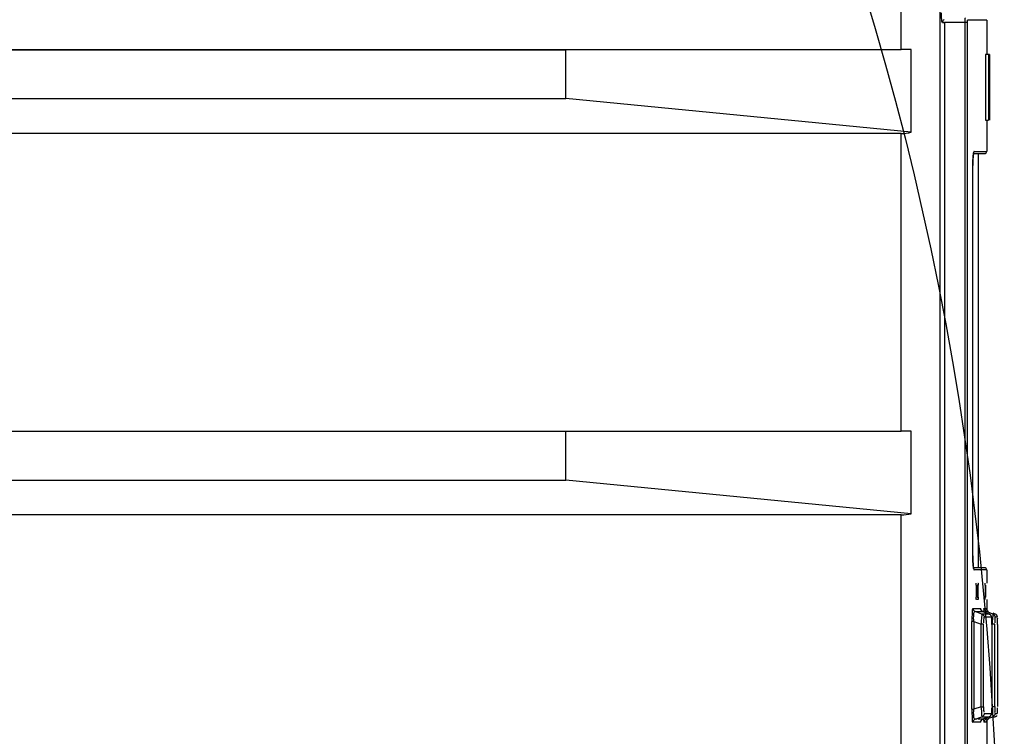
# Model space of a CAD drawing. Header units: inches. Extents: x 0 to 166, y 0 to 117.
# Tile 25 of 73: x 75.05 to 78.6, y 65.92 to 68.51. Entities that reach past the tile are written whole.
import ezdxf

# ---------------------------------------------------------------- set-up
doc = ezdxf.new("R2010")
doc.units = ezdxf.units.IN
doc.header["$LTSCALE"] = 9.105315
doc.header["$MEASUREMENT"] = 0
doc.layers.get('0').update_dxf_attribs({"linetype": 'CONTINUOUS'})

msp = doc.modelspace()

# ---------------------------------------------------------------- linework, layer by layer
at = {"color": 7, "linetype": 'CONTINUOUS'}
for p, q in [((78.3696, 70.7293), (78.3696, 42.1573)), ((78.2302, 68.4015), (78.2302, 69.4369)), ((78.3791, 68.4985), (78.3853, 68.4985)), ((78.3861, 68.4999), (78.4688, 68.4999)), ((78.3861, 68.4985), (78.3861, 63.3408)), ((78.461, 63.4881), (78.461, 68.4999)), ((78.4688, 63.4881), (78.4688, 68.4999)), ((78.5385, 68.5078), (78.4697, 68.5078)), ((78.5385, 68.5078), (78.5385, 68.3828)), ((72.1845, 68.4015), (78.2302, 68.4015)), ((77.0185, 68.3993), (72.1845, 68.3993)), ((78.2658, 68.4014), (77.0185, 68.3993)), ((77.0185, 68.2243), (77.0185, 68.3993)), ((78.2658, 68.1026), (78.2658, 68.4014)), ((78.5345, 68.3828), (78.5345, 68.1466)), ((78.5483, 68.3828), (78.5345, 68.3828)), ((78.5446, 68.3828), (78.5446, 68.1466)), ((78.5483, 68.3828), (78.5483, 68.1466)), ((72.1845, 68.2243), (77.0185, 68.2243)), ((78.2658, 68.1026), (77.0185, 68.2243)), ((78.5345, 68.1466), (78.5446, 68.1466)), ((78.5385, 68.1466), (78.5385, 68.0334)), ((78.5483, 68.1466), (78.5483, 68.1466)), ((78.2302, 68.0983), (72.1845, 68.0983)), ((78.2302, 67.0235), (78.2302, 68.0983)), ((78.4914, 68.0255), (78.5301, 68.0255)), ((78.4933, 68.0334), (78.5379, 68.0334)), ((78.509, 66.5295), (78.509, 68.0255)), ((78.4885, 67.9822), (78.4886, 67.9822)), ((72.1845, 67.0235), (78.2302, 67.0235)), ((77.0185, 67.0213), (72.1845, 67.0213)), ((78.2658, 67.0235), (77.0185, 67.0213)), ((77.0185, 66.8464), (77.0185, 67.0213)), ((78.2658, 66.7246), (78.2658, 67.0235)), ((72.1845, 66.8464), (77.0185, 66.8464)), ((78.2658, 66.7246), (77.0185, 66.8464)), ((78.2302, 66.7204), (72.1845, 66.7204)), ((78.2302, 65.6456), (78.2302, 66.7204)), ((78.4886, 66.5728), (78.4885, 66.5728)), ((78.4886, 66.5648), (78.4886, 66.5728)), ((78.4888, 66.557), (78.4886, 66.5648)), ((78.5306, 66.5295), (78.4917, 66.5295)), ((78.5385, 66.5216), (78.4933, 66.5216)), ((78.5385, 66.5216), (78.5385, 66.4743)), ((78.5004, 66.4665), (78.5004, 66.4232)), ((78.5042, 66.4665), (78.5042, 66.4232)), ((78.5082, 66.4665), (78.5042, 66.4665)), ((78.5069, 66.4743), (78.5076, 66.4743)), ((78.5082, 66.4232), (78.5082, 66.4665)), ((78.5333, 66.4665), (78.5334, 66.4218)), ((78.5359, 66.4232), (78.5359, 66.4665)), ((78.5076, 66.4153), (78.5018, 66.4153)), ((78.5042, 66.4232), (78.5082, 66.4232)), ((78.5385, 66.4153), (78.5385, 66.3779)), ((78.4891, 66.3822), (78.5169, 66.3822)), ((78.5216, 66.3624), (78.4968, 66.3711)), ((78.5006, 66.3711), (78.5224, 66.3711)), ((78.5182, 66.3774), (78.5175, 66.3814)), ((78.5183, 66.377), (78.518, 66.3779)), ((78.5248, 66.3624), (78.5216, 66.3624)), ((78.5224, 66.3711), (78.5247, 66.3711)), ((78.5247, 66.3711), (78.5247, 66.3711)), ((78.5247, 66.3711), (78.5329, 66.3681)), ((78.5482, 66.3624), (78.5248, 66.3711)), ((78.548, 66.3624), (78.5248, 66.3624)), ((78.528, 66.3792), (78.5273, 66.3702)), ((78.5287, 66.3822), (78.5375, 66.3822)), ((78.5329, 66.3681), (78.548, 66.3624)), ((78.5497, 66.3664), (78.5365, 66.3711)), ((78.548, 66.3624), (78.5481, 66.3624)), ((78.5481, 66.3624), (78.5482, 66.3624)), ((78.5607, 66.3624), (78.5497, 66.3664)), ((78.5695, 66.3624), (78.5617, 66.3653)), ((78.5694, 66.3624), (78.5622, 66.3624)), ((78.4844, 66.0184), (78.4844, 66.3358)), ((78.4921, 66.3358), (78.4844, 66.3358)), ((78.4921, 66.3358), (78.4921, 66.0184)), ((78.4921, 66.3358), (78.5192, 66.3263)), ((78.5192, 66.0279), (78.5192, 66.3263)), ((78.5269, 66.3263), (78.5192, 66.3263)), ((78.5269, 66.0279), (78.5269, 66.3263)), ((78.5558, 66.3513), (78.5294, 66.3513)), ((78.5574, 66.3262), (78.5574, 66.0293)), ((78.5574, 66.3248), (78.5574, 66.3248)), ((78.5674, 66.3258), (78.5596, 66.3258)), ((78.5674, 66.0283), (78.5674, 66.3258)), ((78.5772, 66.3513), (78.5685, 66.3513)), ((78.5775, 66.3253), (78.5774, 66.3476)), ((78.5775, 66.3253), (78.5775, 66.0288)), ((78.4844, 66.0184), (78.4921, 66.0184)), ((78.5192, 66.0279), (78.4921, 66.0184)), ((78.5192, 66.0279), (78.5269, 66.0279)), ((78.5294, 66.0029), (78.5558, 66.0029)), ((78.5574, 66.0293), (78.5574, 66.0293)), ((78.5596, 66.0283), (78.5674, 66.0283)), ((78.5601, 66.0221), (78.5596, 66.0283)), ((78.5682, 66.0077), (78.5683, 66.0093)), ((78.5685, 66.0028), (78.5767, 66.0028)), ((78.5774, 66.0216), (78.5774, 66.0239)), ((78.5169, 65.972), (78.4891, 65.972)), ((78.4968, 65.9831), (78.5216, 65.9918)), ((78.5047, 65.9831), (78.4968, 65.9831)), ((78.5121, 65.9831), (78.5072, 65.9831)), ((78.5187, 65.9831), (78.5121, 65.9831)), ((78.5247, 65.9831), (78.5187, 65.9831)), ((78.5216, 65.9918), (78.5456, 65.9918)), ((78.5329, 65.9861), (78.5247, 65.9831)), ((78.5247, 65.983), (78.5247, 65.9831)), ((78.5482, 65.9918), (78.5248, 65.9831)), ((78.5379, 65.972), (78.5287, 65.972)), ((78.548, 65.9918), (78.5329, 65.9861)), ((78.5365, 65.9831), (78.5496, 65.9878)), ((78.5378, 65.9831), (78.5365, 65.9831)), ((78.5379, 65.972), (78.538, 65.9733)), ((78.5385, 65.9777), (78.5385, 65.7817)), ((78.5456, 65.9918), (78.548, 65.9918)), ((78.5481, 65.9918), (78.548, 65.9918)), ((78.5481, 65.9918), (78.5481, 65.9918)), ((78.5496, 65.9878), (78.5607, 65.9917)), ((78.5695, 65.9917), (78.5608, 65.9886)), ((78.5694, 65.9917), (78.5608, 65.9886)), ((78.5659, 65.9917), (78.569, 65.9917))]:
    msp.add_line(p, q, dxfattribs=at)
for points in [[(78.4688, 68.4999), (78.4688, 68.5013), (78.4689, 68.5026), (78.4689, 68.5038), (78.469, 68.5049), (78.4691, 68.5058), (78.4692, 68.5066), (78.4694, 68.5072), (78.4695, 68.5076), (78.4697, 68.5078)], [(78.4885, 66.5728), (78.4886, 67.9838), (78.4886, 67.9874), (78.4886, 67.991), (78.4887, 67.9944), (78.4888, 67.9978), (78.4889, 68.001), (78.489, 68.0041), (78.4892, 68.0071), (78.4894, 68.0099), (78.4895, 68.0125), (78.4897, 68.015), (78.4899, 68.0174), (78.4901, 68.0195), (78.4904, 68.0214), (78.4906, 68.0232), (78.4908, 68.0247), (78.4909, 68.0255)], [(78.491, 68.0261), (78.4912, 68.0272), (78.4914, 68.028)], [(78.4909, 66.5298), (78.4906, 66.5315), (78.4904, 66.5334), (78.4901, 66.5356), (78.4899, 66.538), (78.4897, 66.5406), (78.4895, 66.5435), (78.4893, 66.5466), (78.4891, 66.5498), (78.4889, 66.5533), (78.4888, 66.557)], [(78.4917, 66.5259), (78.4917, 66.5259), (78.4915, 66.5264), (78.4913, 66.5273), (78.4911, 66.5284), (78.4909, 66.5295)], [(78.5004, 66.4665), (78.5004, 66.4678), (78.5004, 66.4691), (78.5005, 66.4704), (78.5006, 66.4715), (78.5006, 66.4725), (78.5007, 66.4733), (78.5008, 66.4739), (78.5009, 66.4742), (78.5011, 66.4743)], [(78.5076, 66.4743), (78.5077, 66.4742), (78.5078, 66.4739), (78.5079, 66.4733), (78.5079, 66.4725), (78.508, 66.4715), (78.5081, 66.4703), (78.5081, 66.4691), (78.5082, 66.4678), (78.5082, 66.4665)], [(78.5333, 66.4665), (78.5334, 66.4678), (78.5334, 66.4692), (78.5334, 66.4704), (78.5334, 66.4715), (78.5334, 66.4725), (78.5335, 66.4733), (78.5335, 66.4739), (78.5335, 66.4742), (78.5336, 66.4743)], [(78.5011, 66.4153), (78.5009, 66.4154), (78.5008, 66.4157), (78.5007, 66.4163), (78.5006, 66.4171), (78.5006, 66.4181), (78.5005, 66.4193), (78.5004, 66.4205), (78.5004, 66.4218), (78.5004, 66.4232)], [(78.5082, 66.4232), (78.5082, 66.4218), (78.5081, 66.4205), (78.5081, 66.4192), (78.508, 66.4181), (78.5079, 66.4171), (78.5079, 66.4163), (78.5078, 66.4157), (78.5077, 66.4154), (78.5076, 66.4153)], [(78.5336, 66.4153), (78.5335, 66.4154), (78.5335, 66.4158), (78.5335, 66.4163), (78.5334, 66.4171), (78.5334, 66.4181), (78.5334, 66.4192), (78.5334, 66.4205), (78.5334, 66.4218)], [(78.4891, 66.3822), (78.4892, 66.3806), (78.4895, 66.379), (78.4901, 66.3775), (78.4908, 66.3761), (78.4917, 66.3748), (78.4928, 66.3736), (78.494, 66.3726), (78.4954, 66.3718), (78.4968, 66.3711)], [(78.5247, 66.3711), (78.5232, 66.3718), (78.5218, 66.3726), (78.5206, 66.3736), (78.5195, 66.3748), (78.5186, 66.3761), (78.5179, 66.3775), (78.5174, 66.379), (78.517, 66.3806), (78.5169, 66.3822)], [(78.5247, 66.3711), (78.5229, 66.372), (78.521, 66.3733), (78.5197, 66.3747), (78.5189, 66.3759)], [(78.5216, 66.3624), (78.5231, 66.3617), (78.5244, 66.3609), (78.5257, 66.3599), (78.5267, 66.3588), (78.5276, 66.3575), (78.5284, 66.3561), (78.5289, 66.3545), (78.5293, 66.3529), (78.5294, 66.3513)], [(78.5365, 66.3711), (78.535, 66.3718), (78.5337, 66.3726), (78.5325, 66.3736), (78.5314, 66.3747), (78.5305, 66.376), (78.5297, 66.3775), (78.5292, 66.379), (78.5288, 66.3806), (78.5287, 66.3822)], [(78.5396, 66.3761), (78.5389, 66.3775), (78.5384, 66.379), (78.538, 66.3806), (78.5379, 66.3822)], [(78.5382, 66.3798), (78.5381, 66.3805), (78.538, 66.3809), (78.538, 66.3809)], [(78.5457, 66.3711), (78.5442, 66.3718), (78.5428, 66.3726), (78.5416, 66.3736), (78.5405, 66.3748), (78.5396, 66.3761)], [(78.5558, 66.3513), (78.5557, 66.3529), (78.5554, 66.3544), (78.5548, 66.3559), (78.5541, 66.3574), (78.5532, 66.3586), (78.5522, 66.3598), (78.5509, 66.3609), (78.5495, 66.3617), (78.548, 66.3624)], [(78.5574, 66.3262), (78.5574, 66.3292), (78.5574, 66.3322), (78.5573, 66.335), (78.5572, 66.3377), (78.5571, 66.3402), (78.557, 66.3425), (78.5569, 66.3446), (78.5568, 66.3465), (78.5567, 66.3482), (78.5565, 66.3497), (78.5563, 66.3511), (78.5561, 66.3524), (78.5558, 66.3536), (78.5554, 66.355), (78.5547, 66.3566), (78.5535, 66.3584), (78.5519, 66.3601), (78.5498, 66.3616), (78.5481, 66.3624)], [(78.5607, 66.3624), (78.5621, 66.3618), (78.5635, 66.361), (78.5647, 66.3599), (78.5658, 66.3588), (78.5667, 66.3575), (78.5675, 66.3561), (78.568, 66.3546), (78.5684, 66.353), (78.5685, 66.3513)], [(78.5772, 66.3513), (78.5771, 66.3529), (78.5768, 66.3545), (78.5763, 66.356), (78.5756, 66.3574), (78.5747, 66.3587), (78.5736, 66.3598), (78.5723, 66.3609), (78.5709, 66.3618), (78.5694, 66.3624)], [(78.5294, 66.0029), (78.5293, 66.0013), (78.529, 65.9998), (78.5284, 65.9983), (78.5277, 65.9969), (78.5268, 65.9956), (78.5258, 65.9944), (78.5245, 65.9933), (78.5231, 65.9925), (78.5216, 65.9918)], [(78.548, 65.9918), (78.5495, 65.9924), (78.5508, 65.9932), (78.5521, 65.9942), (78.5531, 65.9954), (78.554, 65.9967), (78.5548, 65.9981), (78.5553, 65.9996), (78.5557, 66.0012), (78.5558, 66.0029)], [(78.5537, 65.996), (78.5549, 65.998), (78.5556, 65.9998), (78.556, 66.0014)], [(78.5685, 66.0028), (78.5684, 66.0013), (78.5681, 65.9997), (78.5675, 65.9982), (78.5668, 65.9968), (78.5659, 65.9955), (78.5649, 65.9943), (78.5636, 65.9933), (78.5622, 65.9924), (78.5607, 65.9917)], [(78.4968, 65.9831), (78.4954, 65.9824), (78.494, 65.9816), (78.4928, 65.9806), (78.4918, 65.9794), (78.4909, 65.9782), (78.4901, 65.9768), (78.4896, 65.9752), (78.4892, 65.9736), (78.4891, 65.972)], [(78.5169, 65.972), (78.517, 65.9736), (78.5174, 65.9751), (78.5179, 65.9766), (78.5186, 65.978), (78.5195, 65.9793), (78.5205, 65.9805)], [(78.5182, 65.9777), (78.5181, 65.977), (78.518, 65.9765), (78.518, 65.9763), (78.518, 65.9764)], [(78.5182, 65.9769), (78.5187, 65.9779), (78.5195, 65.9792)], [(78.5195, 65.9792), (78.5208, 65.9807), (78.5226, 65.9821), (78.5247, 65.9831)], [(78.5205, 65.9805), (78.5218, 65.9815), (78.5232, 65.9824), (78.5247, 65.9831)], [(78.5365, 65.9831), (78.535, 65.9824), (78.5337, 65.9816), (78.5325, 65.9806), (78.5314, 65.9794), (78.5305, 65.9782), (78.5297, 65.9768), (78.5292, 65.9752), (78.5288, 65.9736), (78.5287, 65.972)], [(78.5379, 65.972), (78.538, 65.9736), (78.5384, 65.9752), (78.5389, 65.9767), (78.5396, 65.9781), (78.5405, 65.9794), (78.5416, 65.9805), (78.5428, 65.9816), (78.5442, 65.9824), (78.5457, 65.9831)], [(78.538, 65.9733), (78.538, 65.9733), (78.5381, 65.9736), (78.5381, 65.9741), (78.5382, 65.9744)], [(78.538, 65.9735), (78.538, 65.9734), (78.538, 65.9733)], [(78.5481, 65.9918), (78.5498, 65.9926), (78.552, 65.9941), (78.5537, 65.996)], [(78.5694, 65.9917), (78.5709, 65.9924), (78.5722, 65.9932), (78.5735, 65.9942), (78.5746, 65.9954), (78.5755, 65.9966)]]:
    msp.add_lwpolyline(points, dxfattribs=at)
for centre, radius, start, end in [((78.5306, 68.0334), 0.00787, 270.0001, 360), ((79.1322, 67.9799), 0.6437, 178.9601, 179.7937), ((78.4854, 66.5216), 0.0079, 359.9697, 39.5293), ((78.5306, 66.5216), 0.00787, 0, 89.9999), ((78.8443, 66.3397), 0.2768, 181.4065, 181.8763), ((78.9088, 66.3398), 0.3316, 178.8478, 179.1138), ((78.3661, 66.0151), 0.1911, 2.0455, 2.7419), ((78.3846, 66.0157), 0.1726, 1.2078, 2.048), ((77.4598, 65.9367), 1.1036, 4.1252, 4.4394), ((77.4014, 66.0154), 1.1761, 0.1787, 0.2997)]:
    msp.add_arc(centre, radius, start, end, dxfattribs=at)
msp.add_ellipse((67.5208, 65.3733), major_axis=(11.0569, -0.0565), ratio=1, dxfattribs=at)
for centre, major_axis, ratio, start_param, end_param in [((78.2121, 68.3987), (0.1575, 0.0003), 0.017455, 1.222664, 1.455569), ((78.2121, 68.2558), (-0.1176, 0.1176), 0.890968, -3.869395, -3.636489), ((78.2121, 67.0208), (0.1575, 0.0003), 0.017455, 1.222664, 1.455569), ((78.2121, 66.8779), (-0.1176, 0.1176), 0.890968, -3.869395, -3.636489)]:
    msp.add_ellipse(centre, major_axis=major_axis, ratio=ratio, start_param=start_param, end_param=end_param, dxfattribs=at)
for points, knots in [([(78.3744, 68.5337), (78.3744, 68.5297), (78.3752, 68.5184), (78.374, 68.5055), (78.3782, 68.4992)], [0, 0, 0, 0, 0.3444, 1, 1, 1, 1]), ([(78.3791, 68.4984), (78.3791, 68.5006), (78.3806, 68.5052), (78.3837, 68.5088), (78.3855, 68.5103)], [0, 0, 0, 0, 0.480731, 1, 1, 1, 1]), ([(78.461, 68.4999), (78.461, 68.5035), (78.4625, 68.507), (78.4602, 68.5157), (78.4619, 68.5157)], [0, 0, 0, 0, 0.675485, 1, 1, 1, 1]), ([(78.4908, 68.0256), (78.4905, 68.0235), (78.4892, 68.0122), (78.4888, 68.0008), (78.4886, 67.9916)], [0, 0, 0, 0, 0.19024, 1, 1, 1, 1]), ([(78.4933, 68.0334), (78.4925, 68.0331), (78.4916, 68.03), (78.4911, 68.0275), (78.4908, 68.0256)], [0, 0, 0, 0, 0.303627, 1, 1, 1, 1]), ([(78.4885, 66.5728), (78.4885, 66.5685), (78.4888, 66.554), (78.4893, 66.5395), (78.4908, 66.5293)], [0, 0, 0, 0, 0.293683, 1, 1, 1, 1]), ([(78.4908, 66.5293), (78.491, 66.528), (78.4914, 66.5257), (78.4921, 66.5235), (78.4924, 66.5227)], [0, 0, 0, 0, 0.610166, 1, 1, 1, 1]), ([(78.4924, 66.5227), (78.4926, 66.5224), (78.4928, 66.522), (78.4931, 66.5217), (78.4933, 66.5216)], [0, 0, 0, 0, 0.597377, 1, 1, 1, 1]), ([(78.4891, 66.3822), (78.4851, 66.3804), (78.487, 66.3598), (78.4845, 66.347), (78.4844, 66.3358)], [0, 0, 0, 0, 0.282853, 1, 1, 1, 1]), ([(78.4921, 66.3358), (78.4914, 66.3445), (78.4908, 66.3528), (78.4935, 66.3718), (78.4968, 66.3711)], [0, 0, 0, 0, 0.722727, 1, 1, 1, 1]), ([(78.5192, 66.3263), (78.5196, 66.3309), (78.5203, 66.3429), (78.5223, 66.3549), (78.5216, 66.3624)], [0, 0, 0, 0, 0.380703, 1, 1, 1, 1]), ([(78.5287, 66.3822), (78.5284, 66.3822), (78.5283, 66.3807), (78.5281, 66.3799), (78.528, 66.3792)], [0, 0, 0, 0, 0.267333, 1, 1, 1, 1]), ([(78.5365, 66.3711), (78.536, 66.3712), (78.5346, 66.37), (78.5346, 66.3686), (78.5344, 66.3676)], [0, 0, 0, 0, 0.318192, 1, 1, 1, 1]), ([(78.5596, 66.3258), (78.5603, 66.3344), (78.5587, 66.3447), (78.5637, 66.3603), (78.5607, 66.3624)], [0, 0, 0, 0, 0.701091, 1, 1, 1, 1]), ([(78.5294, 66.3513), (78.5277, 66.3513), (78.5278, 66.3409), (78.5271, 66.3361), (78.5275, 66.331)], [0, 0, 0, 0, 0.249693, 1, 1, 1, 1]), ([(78.5574, 66.3248), (78.5574, 66.328), (78.5577, 66.3316), (78.5564, 66.3484), (78.5561, 66.3449)], [0, 0, 0, 0, 0.466798, 1, 1, 1, 1]), ([(78.5685, 66.3513), (78.5671, 66.3505), (78.5687, 66.3426), (78.5675, 66.3375), (78.5676, 66.3329)], [0, 0, 0, 0, 0.250842, 1, 1, 1, 1]), ([(78.4844, 66.0184), (78.4844, 66.0072), (78.4875, 65.9967), (78.4847, 65.972), (78.4891, 65.972)], [0, 0, 0, 0, 0.716432, 1, 1, 1, 1]), ([(78.4968, 65.9831), (78.4935, 65.9824), (78.4908, 66.0013), (78.4914, 66.0097), (78.4921, 66.0184)], [0, 0, 0, 0, 0.27775, 1, 1, 1, 1]), ([(78.5216, 65.9918), (78.5217, 65.9928), (78.5211, 66.0049), (78.52, 66.0169), (78.5192, 66.0279)], [0, 0, 0, 0, 0.082857, 1, 1, 1, 1]), ([(78.5269, 66.0279), (78.5269, 66.0249), (78.5264, 66.0216), (78.5285, 66.0062), (78.5289, 66.0094)], [0, 0, 0, 0, 0.481196, 1, 1, 1, 1]), ([(78.5558, 66.0029), (78.5572, 66.0033), (78.5562, 66.011), (78.5572, 66.0153), (78.5572, 66.0194)], [0, 0, 0, 0, 0.261742, 1, 1, 1, 1]), ([(78.5607, 65.9917), (78.5626, 65.9931), (78.5598, 66.0034), (78.561, 66.0103), (78.5606, 66.016)], [0, 0, 0, 0, 0.284597, 1, 1, 1, 1]), ([(78.5772, 66.0028), (78.5774, 66.0032), (78.5768, 66.0089), (78.5774, 66.014), (78.5774, 66.0191)], [0, 0, 0, 0, 0.067757, 1, 1, 1, 1]), ([(78.5169, 65.972), (78.5174, 65.9722), (78.5178, 65.9741), (78.5181, 65.9756), (78.5182, 65.9768)], [0, 0, 0, 0, 0.298472, 1, 1, 1, 1]), ([(78.5273, 65.9839), (78.5274, 65.9815), (78.5277, 65.9778), (78.528, 65.974), (78.5283, 65.9728)], [0, 0, 0, 0, 0.646748, 1, 1, 1, 1])]:
    msp.add_open_spline(points, degree=3, knots=knots, dxfattribs=at)
msp.add_open_spline([(78.5674, 66.0283), (78.5674, 66.0215), (78.5677, 66.0009), (78.5682, 66.0077)], degree=3, dxfattribs=at)

doc.saveas('drawing.dxf')
